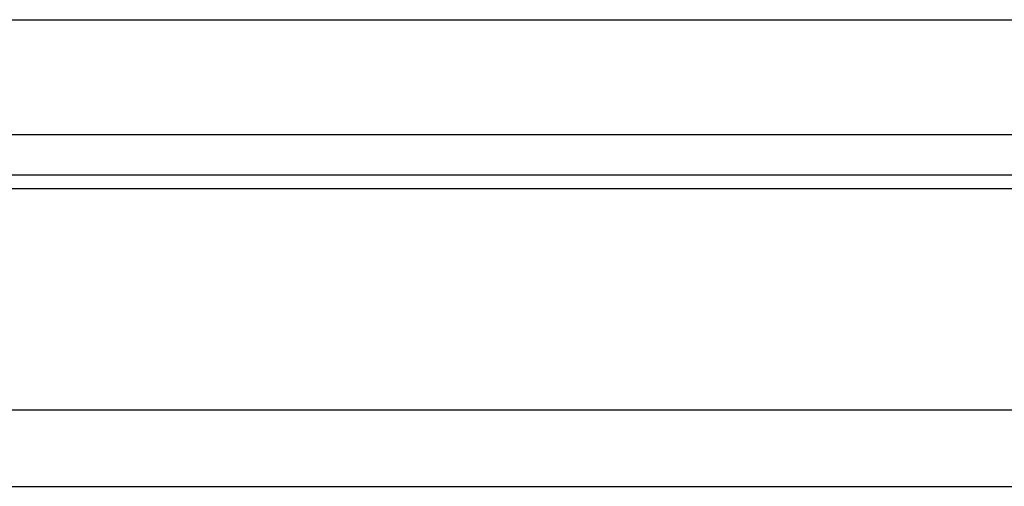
# Model space of a CAD drawing. Header units: millimetres. Extents: x 771 to 1030, y 218 to 303.
# Tile 33 of 54: x 960 to 973, y 231 to 237. Entities that reach past the tile are written whole.
import ezdxf

# ---------------------------------------------------------------- set-up
doc = ezdxf.new("R2010")
doc.units = ezdxf.units.MM
doc.header["$LTSCALE"] = 0.15
doc.layers.add('OUT', color=3, linetype='CONTINUOUS')

msp = doc.modelspace()

# ---------------------------------------------------------------- linework, layer by layer
at = {"layer": 'OUT', "color": 0, "linetype": 'Continuous'}
msp.add_line((942.629, 237.175), (989.329, 237.175), dxfattribs=at)
at = {"layer": 'OUT', "color": 0}
for p, q in [((942.629, 235.675), (989.329, 235.675)), ((899.699, 235.149), (1029.979, 235.149)), ((899.694, 234.969), (1029.979, 234.969)), ((899.131, 232.075), (1029.979, 232.075)), ((864.979, 231.075), (1029.979, 231.075))]:
    msp.add_line(p, q, dxfattribs=at)

doc.saveas('drawing.dxf')
